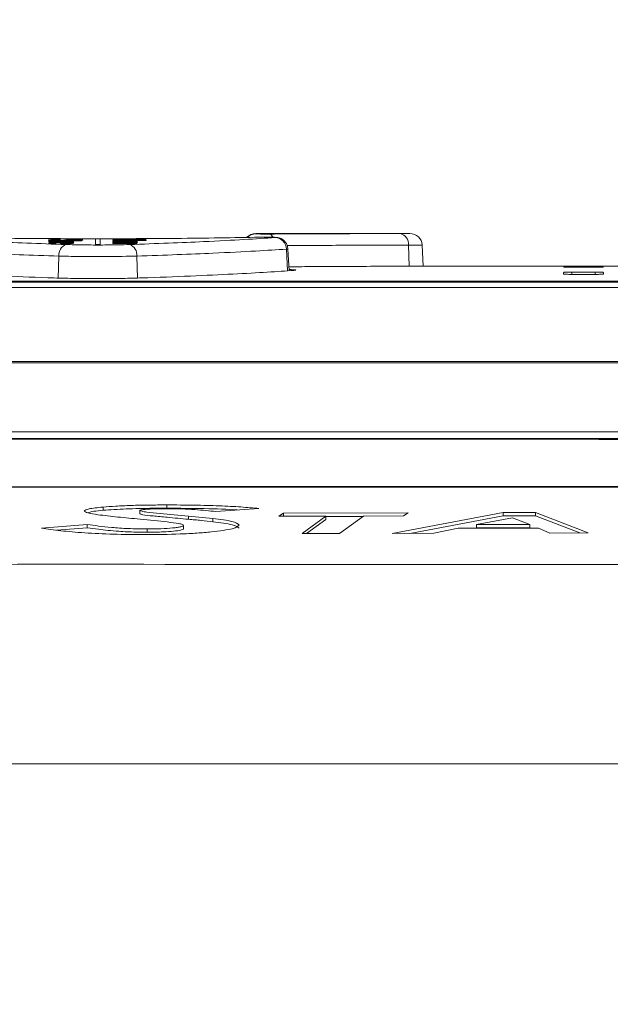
# Model space of a CAD drawing. Header units: millimetres. Extents: x 0 to 2100, y 0 to 1485.
# Tile 62 of 67: x 1432 to 1469, y 464 to 524. Entities that reach past the tile are written whole.
import ezdxf

# ---------------------------------------------------------------- set-up
doc = ezdxf.new("R2010")
doc.units = ezdxf.units.MM
doc.header["$LTSCALE"] = 5
doc.styles.add('SLDTEXTSTYLE1', font='TXT', dxfattribs={"width": 0.75})
doc.dimstyles.new('SLDDIMSTYLE0', dxfattribs={"dimtxt": 12.5, "dimasz": 15, "dimexe": 0, "dimexo": 0.0625, "dimgap": 3.125, "dimtad": 1, "dimdec": 0, "dimrnd": 1e-09, "dimzin": 12, "dimdsep": 46, "dimtxsty": 'SLDTEXTSTYLE1', "dimblk1": 'CLOSED', "dimblk2": 'CLOSED', "dimsah": 1, "dimcen": 0.09, "dimadec": 0, "dimazin": 3, "dimtfac": 1, "dimtofl": 0, "dimtmove": 0, "dimatfit": 3, "dimldrblk": 'CLOSED', "dimfxl": 0, "dimfrac": 2, "dimtolj": 1, "dimtzin": 12, "dimarcsym": 0})

# ---------------------------------------------------------------- blocks, each defined once
blk = doc.blocks.new('_CLOSED')
at = {"color": 0, "linetype": 'ByBlock', "lineweight": -2}
for p, q in [((-1, 0.166667), (0, 0)), ((-1, 0.166667), (-1, -0.166667)), ((0, 0), (-1, -0.166667)), ((0, 0), (-1, 0))]:
    blk.add_line(p, q, dxfattribs=at)
blk = doc.blocks.new('_D_1')
at = {"color": 7, "linetype": 'Continuous', "lineweight": 0}
for p, q in [((897.686, 330.317), (897.686, 573.492)), ((1601.982, 273.385), (1601.982, 573.492)), ((897.686, 568.492), (1601.982, 568.492))]:
    blk.add_line(p, q, dxfattribs=at)
at = {"color": 7, "linetype": 'Continuous', "lineweight": 0, "xscale": 15, "yscale": 15, "rotation": 180.0000000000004}
blk.add_blockref('_CLOSED', (897.686, 568.492), dxfattribs=at)
at = {"color": 7, "linetype": 'Continuous', "lineweight": 0, "xscale": 15, "yscale": 15}
blk.add_blockref('_CLOSED', (1601.982, 568.492), dxfattribs=at)
at = {"color": 7, "linetype": 'Continuous', "lineweight": 0, "insert": (1235.98, 584.606), "char_height": 12.5, "attachment_point": 1, "style": 'SLDTEXTSTYLE1'}
blk.add_mtext('704', dxfattribs=at)

msp = doc.modelspace()

# ---------------------------------------------------------------- linework, layer by layer
at = {"color": 7, "linetype": 'Continuous', "lineweight": 15}
for p, q in [((1446.947, 511.143), (1446.945, 511.116)), ((1456.402, 511.143), (1446.947, 511.143)), ((1455.816, 511.141), (1456.141, 511.142)), ((1434.229, 510.616), (1435.73, 510.616)), ((1434.229, 510.605), (1434.229, 510.616)), ((1435.026, 510.605), (1434.229, 510.605)), ((1435.493, 510.695), (1434.641, 510.695)), ((1434.65, 510.704), (1435.493, 510.704)), ((1434.913, 510.523), (1434.913, 510.57)), ((1434.94, 510.774), (1434.94, 510.764)), ((1435.151, 510.57), (1435.151, 510.534)), ((1435.493, 510.711), (1435.73, 510.711)), ((1435.493, 510.704), (1435.493, 510.711)), ((1435.493, 510.686), (1435.493, 510.695)), ((1435.73, 510.686), (1435.493, 510.686)), ((1435.73, 510.606), (1435.521, 510.606)), ((1435.704, 510.72), (1435.704, 510.731)), ((1435.73, 510.711), (1435.73, 510.704)), ((1435.73, 510.704), (1436.096, 510.704)), ((1435.73, 510.695), (1435.73, 510.686)), ((1436.245, 510.695), (1435.73, 510.695)), ((1435.73, 510.616), (1435.73, 510.606)), ((1437.085, 510.809), (1437.085, 510.476)), ((1437.385, 510.809), (1437.085, 510.809)), ((1437.085, 510.476), (1437.385, 510.476)), ((1437.385, 510.476), (1437.385, 510.809)), ((1438.153, 510.777), (1440.207, 510.777)), ((1438.153, 510.768), (1438.153, 510.777)), ((1439.891, 510.768), (1438.153, 510.768)), ((1438.153, 510.738), (1438.153, 510.749)), ((1438.153, 510.719), (1439.891, 510.719)), ((1438.153, 510.709), (1438.153, 510.719)), ((1440.207, 510.709), (1438.153, 510.709)), ((1438.153, 510.635), (1439.654, 510.635)), ((1438.153, 510.625), (1438.153, 510.635)), ((1438.958, 510.625), (1438.153, 510.625)), ((1438.153, 510.597), (1439.049, 510.597)), ((1438.153, 510.586), (1438.153, 510.597)), ((1439.071, 510.586), (1438.153, 510.586)), ((1438.153, 510.531), (1438.398, 510.531)), ((1438.153, 510.52), (1438.153, 510.531)), ((1439.654, 510.52), (1438.153, 510.52)), ((1438.729, 510.571), (1439.654, 510.571)), ((1438.838, 510.646), (1438.838, 510.688)), ((1439.654, 510.56), (1438.838, 510.56)), ((1438.866, 510.531), (1439.654, 510.531)), ((1439.075, 510.688), (1439.075, 510.657)), ((1439.654, 510.625), (1439.445, 510.625)), ((1439.654, 510.635), (1439.654, 510.625)), ((1439.654, 510.571), (1439.654, 510.56)), ((1439.654, 510.531), (1439.654, 510.52)), ((1440.207, 510.777), (1440.207, 510.763)), ((1440.207, 510.724), (1440.207, 510.709)), ((1457.246, 509.138), (1457.178, 510.434)), ((1448.992, 508.856), (1448.923, 510.189)), ((1476.105, 509.14), (1457.627, 509.14)), ((1465.865, 508.65), (1465.871, 508.75)), ((1465.887, 509.074), (1465.889, 509.107)), ((1467.825, 508.63), (1466.364, 508.63)), ((1466.371, 508.767), (1467.817, 508.767)), ((1467.802, 509.066), (1466.386, 509.066)), ((1466.389, 509.111), (1467.8, 509.111)), ((1468.299, 509.107), (1468.301, 509.074)), ((1468.318, 508.75), (1468.323, 508.65)), ((1394.067, 508.158), (1524.933, 508.158)), ((1524.296, 508.194), (1394.993, 508.194)), ((1395.204, 508.202), (1523.955, 508.202)), ((1524.933, 507.822), (1394.067, 507.822)), ((1388.823, 503.268), (1526.506, 503.268)), ((1526.506, 503.192), (1388.823, 503.192)), ((1388.183, 498.953), (1527.254, 498.953)), ((1437.552, 494.323), (1437.552, 494.123)), ((1439.819, 494.111), (1439.819, 493.911)), ((1441.468, 494.452), (1441.468, 494.252)), ((1444.486, 494.047), (1447.135, 494.233)), ((1444.311, 493.622), (1442.811, 493.772)), ((1442.811, 493.772), (1442.811, 493.571)), ((1444.311, 493.622), (1444.311, 493.421)), ((1448.655, 493.94), (1448.363, 493.756)), ((1448.363, 493.756), (1451.26, 493.762)), ((1456.308, 493.959), (1448.655, 493.94)), ((1448.655, 493.94), (1448.655, 493.739)), ((1451.26, 493.762), (1449.795, 492.692)), ((1450.071, 492.692), (1451.26, 493.561)), ((1451.26, 493.762), (1451.26, 493.561)), ((1451.26, 493.746), (1453.538, 493.751)), ((1452.092, 492.696), (1453.56, 493.768)), ((1453.56, 493.768), (1456.033, 493.775)), ((1462.157, 493.979), (1455.331, 492.702)), ((1456.033, 493.775), (1456.308, 493.959)), ((1456.419, 492.705), (1462.157, 493.778)), ((1460.521, 493.243), (1462.742, 493.654)), ((1464.156, 493.987), (1462.157, 493.979)), ((1462.157, 493.979), (1462.157, 493.778)), ((1462.157, 493.778), (1464.156, 493.786)), ((1462.742, 493.654), (1463.79, 493.253)), ((1467.38, 492.734), (1464.156, 493.987)), ((1464.156, 493.987), (1464.156, 493.786)), ((1464.156, 493.786), (1466.866, 492.733)), ((1436.583, 493.254), (1433.763, 493.026)), ((1434.701, 492.901), (1436.583, 493.053)), ((1436.583, 493.254), (1436.583, 493.053)), ((1440.269, 492.974), (1440.269, 492.773)), ((1442.506, 493.19), (1442.506, 492.989)), ((1457.895, 492.708), (1459.381, 493.017)), ((1459.381, 493.017), (1464.332, 493.032)), ((1463.79, 493.253), (1460.521, 493.243)), ((1460.521, 493.243), (1460.521, 493.041)), ((1460.521, 493.041), (1463.79, 493.052)), ((1463.79, 493.253), (1463.79, 493.052)), ((1464.332, 493.032), (1465.034, 492.727)), ((1449.795, 492.692), (1452.092, 492.696)), ((1455.331, 492.702), (1457.895, 492.708)), ((1465.034, 492.727), (1467.38, 492.734)), ((1153.154, 478.54), (1539.989, 478.54))]:
    msp.add_line(p, q, dxfattribs=at)
at = {"color": 8, "linetype": 'Continuous', "lineweight": 15}
for p, q in [((1456.329, 510.43), (1456.376, 509.135)), ((1434.841, 509.753), (1434.8, 508.404)), ((1439.629, 509.753), (1439.67, 508.404)), ((1448.833, 510.182), (1448.899, 508.85)), ((1465.865, 508.65), (1465.865, 508.65)), ((1465.871, 508.75), (1465.871, 508.648)), ((1465.889, 509.107), (1465.889, 509.073)), ((1466.371, 508.767), (1466.371, 508.63)), ((1466.389, 509.111), (1466.389, 509.066)), ((1467.8, 509.111), (1467.8, 509.066)), ((1467.817, 508.767), (1467.817, 508.63)), ((1468.299, 509.107), (1468.299, 509.073)), ((1468.318, 508.75), (1468.318, 508.648)), ((1468.323, 508.65), (1468.323, 508.65))]:
    msp.add_line(p, q, dxfattribs=at)
at = {"color": 7, "linetype": 'Continuous', "lineweight": 15}
for centre, radius, start, end in [((1446.947, 510.393), 0.75, 90.32044, 136.7343), ((1455.68, 510.502), 0.654, 353.71336, 77.95241), ((1456.429, 510.393), 0.75, 3.4533, 90.18087), ((1435.512, 509.829), 0.675, 109.85551, 186.42073), ((1438.958, 509.829), 0.675, 353.57927, 70.14449), ((1448.101, 510.161), 0.732, 1.66315, 87.51288)]:
    msp.add_arc(centre, radius, start, end, dxfattribs=at)
at = {"color": 8, "linetype": 'Continuous', "lineweight": 15}
for centre, radius, start, end in [((1446.945, 510.366), 0.75, 89.99944, 134.20631), ((1447.726, 510.853), 0.267, 12.99024, 74.42003)]:
    msp.add_arc(centre, radius, start, end, dxfattribs=at)
at = {"color": 7, "linetype": 'Continuous', "lineweight": 15}
for centre, major_axis, ratio, start_param, end_param in [((1640.739, -150.657), (5552.913, 0), 0.119181, 1.607955, 1.607995), ((1437.573, -150.657), (0, 661.8), 0.102073, 0.042891, 0.043281), ((1360.223, -150.657), (1836.494, 0), 0.36036, 1.529694, 1.529818), ((1422.397, -150.657), (0, 661.8), 0.56875, 6.246385, 6.246783), ((1510.976, -150.657), (2111.361, 0), 0.313447, 1.60447, 1.605294), ((1364.806, -150.657), (2098.68, 0), 0.315341, 1.535012, 1.53584), ((1441.189, -150.657), (0, 661.8), 0.102073, 0.03833, 0.03872), ((1510.604, -150.657), (2077.316, 0), 0.318584, 1.604691, 1.605386), ((1366.876, -150.657), (2062.06, 0), 0.320941, 1.535227, 1.535915)]:
    msp.add_ellipse(centre, major_axis=major_axis, ratio=ratio, start_param=start_param, end_param=end_param, dxfattribs=at)
for points, knots in [([(1446.945, 511.116), (1446.952, 511.115), (1446.966, 511.114), (1447.073, 511.112), (1447.23, 511.111), (1447.426, 511.11), (1447.625, 511.11), (1447.745, 511.11), (1447.798, 511.11)], [0, 0, 0, 0, 0.17253, 0.34502, 0.517442, 0.689795, 0.862108, 1, 1, 1, 1]), ([(1447.798, 511.11), (1449.229, 511.117), (1452.141, 511.13), (1454.577, 511.137), (1455.816, 511.141)], [0, 0, 0, 0, 0.49139, 1, 1, 1, 1]), ([(1426.337, 510.892), (1426.909, 510.854), (1428.069, 510.775), (1430.392, 510.656), (1432.822, 510.55), (1434.458, 510.492), (1435.283, 510.463)], [0, 0, 0, 0, 0.287635, 0.583597, 0.790286, 1, 1, 1, 1]), ([(1447.174, 510.912), (1446.37, 510.898), (1444.76, 510.87), (1442.059, 510.839), (1439.239, 510.821), (1436.357, 510.818), (1433.507, 510.831), (1430.378, 510.859), (1428.43, 510.893), (1427.296, 510.912)], [0, 0, 0, 0, 0.135325, 0.270649, 0.405946, 0.541243, 0.676543, 0.811843, 1, 1, 1, 1]), ([(1434.202, 510.745), (1434.209, 510.749), (1434.22, 510.756), (1434.341, 510.765), (1434.509, 510.77), (1434.717, 510.773), (1434.866, 510.774), (1434.94, 510.774)], [0, 0, 0, 0, 0.285705, 0.468117, 0.651273, 0.825428, 1, 1, 1, 1]), ([(1434.812, 510.719), (1434.744, 510.719), (1434.608, 510.719), (1434.432, 510.723), (1434.294, 510.729), (1434.215, 510.737), (1434.206, 510.742), (1434.202, 510.745)], [0, 0, 0, 0, 0.189339, 0.379571, 0.560554, 0.805064, 1, 1, 1, 1]), ([(1434.202, 510.692), (1434.204, 510.694), (1434.207, 510.697), (1434.254, 510.7), (1434.317, 510.703), (1434.453, 510.704), (1434.566, 510.704), (1434.65, 510.704)], [0, 0, 0, 0, 0.223349, 0.358616, 0.494479, 0.620512, 1, 1, 1, 1]), ([(1434.225, 510.685), (1434.222, 510.685), (1434.215, 510.687), (1434.206, 510.689), (1434.204, 510.691), (1434.202, 510.692)], [0, 0, 0, 0, 0.250193, 0.500458, 1, 1, 1, 1]), ([(1434.202, 510.654), (1434.212, 510.658), (1434.229, 510.665), (1434.369, 510.672), (1434.551, 510.677), (1434.766, 510.68), (1434.916, 510.68), (1434.979, 510.68)], [0, 0, 0, 0, 0.261013, 0.438337, 0.615485, 0.836943, 1, 1, 1, 1]), ([(1435, 510.627), (1434.883, 510.627), (1434.696, 510.628), (1434.46, 510.632), (1434.315, 510.638), (1434.22, 510.646), (1434.208, 510.651), (1434.202, 510.654)], [0, 0, 0, 0, 0.292468, 0.468316, 0.644815, 0.812733, 1, 1, 1, 1]), ([(1434.202, 510.551), (1434.211, 510.555), (1434.226, 510.563), (1434.362, 510.572), (1434.53, 510.577), (1434.739, 510.58), (1434.888, 510.58), (1434.967, 510.581)], [0, 0, 0, 0, 0.265568, 0.443254, 0.620944, 0.800205, 1, 1, 1, 1]), ([(1434.65, 510.523), (1434.568, 510.524), (1434.415, 510.527), (1434.273, 510.535), (1434.21, 510.543), (1434.205, 510.548), (1434.202, 510.551)], [0, 0, 0, 0, 0.3067678, 0.5692296, 0.790637, 1, 1, 1, 1]), ([(1434.94, 510.764), (1434.865, 510.764), (1434.744, 510.763), (1434.599, 510.76), (1434.503, 510.756), (1434.447, 510.751), (1434.442, 510.747), (1434.439, 510.745)], [0, 0, 0, 0, 0.2678291, 0.4348479, 0.6016492, 0.8358492, 1, 1, 1, 1]), ([(1434.439, 510.745), (1434.447, 510.742), (1434.458, 510.738), (1434.546, 510.733), (1434.643, 510.73), (1434.733, 510.729), (1434.784, 510.729), (1434.798, 510.729)], [0, 0, 0, 0, 0.387382, 0.576269, 0.767002, 0.936126, 1, 1, 1, 1]), ([(1434.641, 510.695), (1434.617, 510.695), (1434.573, 510.695), (1434.516, 510.694), (1434.479, 510.694), (1434.455, 510.693), (1434.441, 510.691), (1434.44, 510.69), (1434.439, 510.69)], [0, 0, 0, 0, 0.255445, 0.469231, 0.585859, 0.701769, 0.825244, 1, 1, 1, 1]), ([(1434.439, 510.69), (1434.439, 510.689), (1434.44, 510.689), (1434.442, 510.687), (1434.445, 510.686), (1434.446, 510.686)], [0, 0, 0, 0, 0.249902, 0.624756, 1, 1, 1, 1]), ([(1434.98, 510.67), (1434.89, 510.67), (1434.753, 510.67), (1434.587, 510.666), (1434.493, 510.662), (1434.445, 510.658), (1434.441, 510.655), (1434.439, 510.654)], [0, 0, 0, 0, 0.346443, 0.527287, 0.708816, 0.884402, 1, 1, 1, 1]), ([(1434.439, 510.654), (1434.443, 510.652), (1434.451, 510.649), (1434.525, 510.644), (1434.629, 510.64), (1434.786, 510.638), (1434.911, 510.638), (1434.988, 510.638)], [0, 0, 0, 0, 0.179625, 0.360955, 0.522497, 0.703755, 1, 1, 1, 1]), ([(1434.913, 510.57), (1434.842, 510.569), (1434.722, 510.569), (1434.577, 510.565), (1434.486, 510.56), (1434.444, 510.555), (1434.441, 510.552), (1434.439, 510.551)], [0, 0, 0, 0, 0.294832, 0.491094, 0.687559, 0.879512, 1, 1, 1, 1]), ([(1434.439, 510.551), (1434.444, 510.548), (1434.451, 510.544), (1434.52, 510.539), (1434.6, 510.536), (1434.656, 510.535), (1434.676, 510.534)], [0, 0, 0, 0, 0.365962, 0.611978, 0.858355, 1, 1, 1, 1]), ([(1434.798, 510.729), (1434.838, 510.729), (1434.912, 510.729), (1435.006, 510.732), (1435.05, 510.735), (1435.071, 510.736), (1435.075, 510.737)], [0, 0, 0, 0, 0.3123662, 0.5839088, 0.9069146, 1, 1, 1, 1]), ([(1435.309, 510.731), (1435.273, 510.729), (1435.211, 510.725), (1435.061, 510.72), (1434.925, 510.719), (1434.841, 510.719), (1434.812, 510.719)], [0, 0, 0, 0, 0.353574, 0.609386, 0.86599, 1, 1, 1, 1]), ([(1434.981, 510.523), (1434.975, 510.523), (1434.964, 510.523), (1434.942, 510.523), (1434.925, 510.523), (1434.913, 510.523)], [0, 0, 0, 0, 0.250002, 0.500004, 1, 1, 1, 1]), ([(1434.967, 510.581), (1435.088, 510.58), (1435.286, 510.58), (1435.529, 510.574), (1435.677, 510.567), (1435.748, 510.559), (1435.754, 510.554), (1435.756, 510.552)], [0, 0, 0, 0, 0.304994, 0.496591, 0.688529, 0.870395, 1, 1, 1, 1]), ([(1434.979, 510.68), (1435.035, 510.68), (1435.193, 510.68), (1435.419, 510.677), (1435.543, 510.673), (1435.591, 510.671)], [0, 0, 0, 0, 0.252219, 0.70781, 1, 1, 1, 1]), ([(1435.519, 510.654), (1435.515, 510.656), (1435.507, 510.66), (1435.43, 510.664), (1435.316, 510.668), (1435.161, 510.67), (1435.043, 510.67), (1434.98, 510.67)], [0, 0, 0, 0, 0.187641, 0.377305, 0.539788, 0.757344, 1, 1, 1, 1]), ([(1435.756, 510.552), (1435.75, 510.548), (1435.738, 510.542), (1435.624, 510.533), (1435.467, 510.527), (1435.245, 510.523), (1435.077, 510.523), (1434.981, 510.523)], [0, 0, 0, 0, 0.210893, 0.388899, 0.566535, 0.75117, 1, 1, 1, 1]), ([(1434.988, 510.638), (1435.081, 510.638), (1435.222, 510.638), (1435.385, 510.642), (1435.477, 510.646), (1435.516, 510.651), (1435.519, 510.653), (1435.519, 510.654)], [0, 0, 0, 0, 0.360587, 0.547345, 0.734473, 0.917513, 1, 1, 1, 1]), ([(1435.756, 510.654), (1435.746, 510.65), (1435.729, 510.643), (1435.584, 510.635), (1435.41, 510.63), (1435.206, 510.628), (1435.068, 510.627), (1435, 510.627)], [0, 0, 0, 0, 0.263479, 0.450169, 0.636746, 0.823894, 1, 1, 1, 1]), ([(1435.327, 510.604), (1435.303, 510.604), (1435.253, 510.604), (1435.153, 510.605), (1435.077, 510.605), (1435.026, 510.605)], [0, 0, 0, 0, 0.250408, 0.500999, 1, 1, 1, 1]), ([(1435.075, 510.737), (1435.095, 510.739), (1435.135, 510.743), (1435.193, 510.751), (1435.259, 510.757), (1435.303, 510.761)], [0, 0, 0, 0, 0.251075, 0.501344, 1, 1, 1, 1]), ([(1435.519, 510.552), (1435.513, 510.554), (1435.502, 510.559), (1435.409, 510.565), (1435.3, 510.568), (1435.207, 510.569), (1435.159, 510.57), (1435.151, 510.57)], [0, 0, 0, 0, 0.32373, 0.545499, 0.767987, 0.961297, 1, 1, 1, 1]), ([(1435.151, 510.534), (1435.173, 510.534), (1435.217, 510.534), (1435.298, 510.535), (1435.358, 510.537), (1435.39, 510.538), (1435.393, 510.538)], [0, 0, 0, 0, 0.251458, 0.503449, 0.946015, 1, 1, 1, 1]), ([(1435.283, 510.463), (1435.604, 510.455), (1436.248, 510.437), (1437.38, 510.432), (1438.4, 510.441), (1438.951, 510.457), (1439.188, 510.463)], [0, 0, 0, 0, 0.266888, 0.533727, 0.800435, 1, 1, 1, 1]), ([(1435.303, 510.761), (1435.347, 510.764), (1435.419, 510.768), (1435.588, 510.771), (1435.693, 510.771), (1435.747, 510.772)], [0, 0, 0, 0, 0.446785, 0.715503, 1, 1, 1, 1]), ([(1435.584, 510.759), (1435.55, 510.757), (1435.487, 510.753), (1435.438, 510.746), (1435.388, 510.739), (1435.335, 510.734), (1435.309, 510.731)], [0, 0, 0, 0, 0.2460056, 0.4563228, 0.727705, 1, 1, 1, 1]), ([(1435.519, 510.594), (1435.516, 510.595), (1435.511, 510.598), (1435.465, 510.6), (1435.403, 510.602), (1435.353, 510.603), (1435.327, 510.604)], [0, 0, 0, 0, 0.2518399, 0.5054549, 0.7463765, 1, 1, 1, 1]), ([(1435.393, 510.538), (1435.413, 510.539), (1435.464, 510.541), (1435.511, 510.546), (1435.517, 510.55), (1435.519, 510.552)], [0, 0, 0, 0, 0.250013, 0.639912, 1, 1, 1, 1]), ([(1435.458, 510.587), (1435.466, 510.588), (1435.484, 510.589), (1435.511, 510.591), (1435.516, 510.593), (1435.519, 510.594)], [0, 0, 0, 0, 0.252173, 0.505066, 1, 1, 1, 1]), ([(1435.521, 510.606), (1435.55, 510.606), (1435.615, 510.604), (1435.698, 510.601), (1435.748, 510.598), (1435.754, 510.595), (1435.756, 510.594)], [0, 0, 0, 0, 0.251958, 0.558275, 0.780711, 1, 1, 1, 1]), ([(1435.766, 510.762), (1435.749, 510.762), (1435.706, 510.762), (1435.64, 510.761), (1435.603, 510.76), (1435.584, 510.759)], [0, 0, 0, 0, 0.253089, 0.641429, 1, 1, 1, 1]), ([(1435.591, 510.671), (1435.617, 510.67), (1435.688, 510.667), (1435.748, 510.661), (1435.754, 510.656), (1435.756, 510.654)], [0, 0, 0, 0, 0.251682, 0.696805, 1, 1, 1, 1]), ([(1435.756, 510.594), (1435.755, 510.593), (1435.753, 510.591), (1435.734, 510.588), (1435.705, 510.585), (1435.686, 510.584)], [0, 0, 0, 0, 0.251191, 0.5030025, 1, 1, 1, 1]), ([(1435.704, 510.731), (1435.759, 510.731), (1435.851, 510.732), (1435.96, 510.734), (1436.034, 510.738), (1436.068, 510.742), (1436.071, 510.745), (1436.072, 510.747)], [0, 0, 0, 0, 0.250644, 0.419235, 0.588109, 0.818482, 1, 1, 1, 1]), ([(1436.31, 510.747), (1436.3, 510.743), (1436.284, 510.736), (1436.153, 510.728), (1435.998, 510.723), (1435.839, 510.721), (1435.741, 510.721), (1435.704, 510.72)], [0, 0, 0, 0, 0.355181, 0.540295, 0.72676, 0.897817, 1, 1, 1, 1]), ([(1435.747, 510.772), (1435.811, 510.771), (1435.94, 510.771), (1436.105, 510.767), (1436.235, 510.761), (1436.3, 510.755), (1436.307, 510.749), (1436.31, 510.747)], [0, 0, 0, 0, 0.189034, 0.379018, 0.55565, 0.820294, 1, 1, 1, 1]), ([(1436.072, 510.747), (1436.069, 510.75), (1436.063, 510.754), (1435.987, 510.758), (1435.909, 510.761), (1435.829, 510.762), (1435.78, 510.762), (1435.766, 510.762)], [0, 0, 0, 0, 0.415853, 0.584773, 0.753552, 0.930228, 1, 1, 1, 1]), ([(1438.126, 510.672), (1438.135, 510.676), (1438.15, 510.682), (1438.286, 510.69), (1438.454, 510.695), (1438.663, 510.698), (1438.812, 510.698), (1438.891, 510.698)], [0, 0, 0, 0, 0.2655943, 0.4432656, 0.6209415, 0.800216, 1, 1, 1, 1]), ([(1438.574, 510.647), (1438.492, 510.648), (1438.339, 510.65), (1438.197, 510.658), (1438.134, 510.665), (1438.129, 510.669), (1438.126, 510.672)], [0, 0, 0, 0, 0.3068029, 0.5693112, 0.7907125, 1, 1, 1, 1]), ([(1438.126, 510.551), (1438.133, 510.554), (1438.145, 510.559), (1438.222, 510.565), (1438.329, 510.569), (1438.426, 510.57), (1438.485, 510.571), (1438.492, 510.571)], [0, 0, 0, 0, 0.31495, 0.544119, 0.723989, 0.964037, 1, 1, 1, 1]), ([(1438.398, 510.531), (1438.36, 510.532), (1438.273, 510.535), (1438.171, 510.54), (1438.129, 510.546), (1438.127, 510.55), (1438.126, 510.551)], [0, 0, 0, 0, 0.247598, 0.569815, 0.882386, 1, 1, 1, 1]), ([(1438.838, 510.688), (1438.766, 510.688), (1438.646, 510.687), (1438.501, 510.684), (1438.41, 510.68), (1438.368, 510.675), (1438.365, 510.673), (1438.363, 510.672)], [0, 0, 0, 0, 0.2948569, 0.4911235, 0.6875947, 0.8795379, 1, 1, 1, 1]), ([(1438.363, 510.672), (1438.368, 510.669), (1438.375, 510.665), (1438.444, 510.661), (1438.524, 510.658), (1438.58, 510.657), (1438.601, 510.657)], [0, 0, 0, 0, 0.365859, 0.611849, 0.858202, 1, 1, 1, 1]), ([(1438.574, 510.56), (1438.541, 510.559), (1438.481, 510.558), (1438.415, 510.556), (1438.375, 510.552), (1438.365, 510.549), (1438.364, 510.548), (1438.363, 510.548)], [0, 0, 0, 0, 0.269538, 0.487054, 0.704281, 0.945044, 1, 1, 1, 1]), ([(1438.363, 510.548), (1438.369, 510.545), (1438.38, 510.541), (1438.455, 510.536), (1438.561, 510.533), (1438.7, 510.531), (1438.805, 510.531), (1438.866, 510.531)], [0, 0, 0, 0, 0.2075195, 0.4164182, 0.5609154, 0.7475148, 1, 1, 1, 1]), ([(1438.766, 510.747), (1438.74, 510.747), (1438.69, 510.746), (1438.59, 510.745), (1438.514, 510.744), (1438.464, 510.744)], [0, 0, 0, 0, 0.250003, 0.500008, 1, 1, 1, 1]), ([(1438.464, 510.744), (1438.491, 510.743), (1438.546, 510.743), (1438.627, 510.742), (1438.709, 510.741), (1438.763, 510.74), (1438.79, 510.74)], [0, 0, 0, 0, 0.250008, 0.500037, 0.750015, 1, 1, 1, 1]), ([(1438.492, 510.571), (1438.512, 510.571), (1438.551, 510.571), (1438.63, 510.571), (1438.689, 510.571), (1438.729, 510.571)], [0, 0, 0, 0, 0.2503718, 0.5007577, 1, 1, 1, 1]), ([(1438.838, 510.56), (1438.816, 510.56), (1438.771, 510.56), (1438.683, 510.56), (1438.618, 510.56), (1438.574, 510.56)], [0, 0, 0, 0, 0.250411, 0.500861, 1, 1, 1, 1]), ([(1438.905, 510.646), (1438.899, 510.646), (1438.888, 510.646), (1438.866, 510.646), (1438.849, 510.646), (1438.838, 510.646)], [0, 0, 0, 0, 0.250002, 0.500004, 1, 1, 1, 1]), ([(1438.891, 510.698), (1439.012, 510.698), (1439.21, 510.697), (1439.453, 510.692), (1439.601, 510.686), (1439.672, 510.679), (1439.678, 510.674), (1439.681, 510.672)], [0, 0, 0, 0, 0.305017, 0.496624, 0.688572, 0.870431, 1, 1, 1, 1]), ([(1439.681, 510.672), (1439.674, 510.669), (1439.662, 510.663), (1439.548, 510.656), (1439.391, 510.651), (1439.17, 510.647), (1439.002, 510.647), (1438.905, 510.646)], [0, 0, 0, 0, 0.210831, 0.388806, 0.56641, 0.751048, 1, 1, 1, 1]), ([(1439.443, 510.609), (1439.439, 510.611), (1439.43, 510.615), (1439.362, 510.62), (1439.26, 510.623), (1439.124, 510.624), (1439.017, 510.625), (1438.958, 510.625)], [0, 0, 0, 0, 0.203911, 0.410003, 0.546849, 0.746963, 1, 1, 1, 1]), ([(1439.049, 510.597), (1439.1, 510.597), (1439.183, 510.597), (1439.291, 510.598), (1439.363, 510.6), (1439.411, 510.603), (1439.44, 510.606), (1439.442, 510.608), (1439.443, 510.609)], [0, 0, 0, 0, 0.265747, 0.438827, 0.576272, 0.713425, 0.867357, 1, 1, 1, 1]), ([(1439.318, 510.587), (1439.297, 510.587), (1439.256, 510.587), (1439.174, 510.587), (1439.112, 510.586), (1439.071, 510.586)], [0, 0, 0, 0, 0.250658, 0.501038, 1, 1, 1, 1]), ([(1439.443, 510.672), (1439.437, 510.675), (1439.426, 510.679), (1439.333, 510.684), (1439.224, 510.687), (1439.131, 510.688), (1439.083, 510.688), (1439.075, 510.688)], [0, 0, 0, 0, 0.323767, 0.545535, 0.768023, 0.961333, 1, 1, 1, 1]), ([(1439.075, 510.657), (1439.097, 510.657), (1439.141, 510.657), (1439.222, 510.658), (1439.282, 510.659), (1439.314, 510.66), (1439.318, 510.66)], [0, 0, 0, 0, 0.251466, 0.503464, 0.946079, 1, 1, 1, 1]), ([(1439.188, 510.463), (1440, 510.492), (1441.637, 510.549), (1444.041, 510.654), (1446.379, 510.774), (1447.543, 510.852), (1448.133, 510.892)], [0, 0, 0, 0, 0.206688, 0.416403, 0.704036, 1, 1, 1, 1]), ([(1439.318, 510.66), (1439.337, 510.661), (1439.388, 510.663), (1439.435, 510.667), (1439.441, 510.671), (1439.443, 510.672)], [0, 0, 0, 0, 0.2500514, 0.6398955, 1, 1, 1, 1]), ([(1439.681, 510.606), (1439.674, 510.604), (1439.664, 510.599), (1439.593, 510.593), (1439.492, 510.589), (1439.394, 510.588), (1439.331, 510.587), (1439.318, 510.587)], [0, 0, 0, 0, 0.3109936, 0.5281133, 0.7041599, 0.936647, 1, 1, 1, 1]), ([(1439.445, 510.625), (1439.496, 510.623), (1439.598, 510.62), (1439.671, 510.613), (1439.678, 510.608), (1439.681, 510.606)], [0, 0, 0, 0, 0.362942, 0.730048, 1, 1, 1, 1]), ([(1448.915, 510.19), (1448.906, 510.269), (1448.89, 510.422), (1448.776, 510.61), (1448.643, 510.742), (1448.509, 510.825), (1448.391, 510.87), (1448.301, 510.89), (1448.241, 510.898), (1448.181, 510.904), (1448.088, 510.909), (1447.912, 510.913), (1447.665, 510.916), (1447.41, 510.916), (1447.223, 510.914), (1447.146, 510.912), (1447.133, 510.912)], [0, 0, 0, 0, 0.09707, 0.188044, 0.263947, 0.328219, 0.381171, 0.420862, 0.448389, 0.478948, 0.552962, 0.665733, 0.766769, 0.872331, 0.976987, 1, 1, 1, 1]), ([(1448.133, 510.892), (1448.145, 510.893), (1448.179, 510.896), (1448.176, 510.902), (1448.105, 510.907), (1447.97, 510.911), (1447.786, 510.914), (1447.576, 510.916), (1447.359, 510.915), (1447.236, 510.913), (1447.174, 510.912)], [0, 0, 0, 0, 0.076216, 0.208356, 0.340436, 0.472427, 0.604335, 0.736206, 0.86809, 1, 1, 1, 1]), ([(1434.841, 509.753), (1434.005, 509.782), (1432.321, 509.839), (1429.848, 509.944), (1427.442, 510.063), (1426.244, 510.142), (1425.637, 510.182)], [0, 0, 0, 0, 0.206724, 0.416475, 0.704069, 1, 1, 1, 1]), ([(1439.629, 509.753), (1439.339, 509.747), (1438.663, 509.731), (1437.412, 509.722), (1436.025, 509.727), (1435.236, 509.745), (1434.841, 509.753)], [0, 0, 0, 0, 0.199535, 0.466267, 0.73314, 1, 1, 1, 1]), ([(1448.833, 510.182), (1448.245, 510.143), (1447.051, 510.065), (1444.661, 509.946), (1442.161, 509.84), (1440.477, 509.782), (1439.629, 509.753)], [0, 0, 0, 0, 0.2875939, 0.5835247, 0.7902496, 1, 1, 1, 1]), ([(1448.98, 509.099), (1449.507, 509.101), (1450.804, 509.108), (1453.477, 509.122), (1455.393, 509.131), (1456.665, 509.136)], [0, 0, 0, 0, 0.187305, 0.460331, 1, 1, 1, 1]), ([(1456.665, 509.136), (1456.899, 509.137), (1457.365, 509.139), (1457.672, 509.14), (1457.637, 509.14), (1457.627, 509.14)], [0, 0, 0, 0, 0.412662, 0.825357, 1, 1, 1, 1]), ([(1425.163, 508.876), (1425.68, 508.84), (1426.715, 508.767), (1428.905, 508.646), (1431.477, 508.523), (1433.512, 508.448), (1434.54, 508.41)], [0, 0, 0, 0, 0.251847, 0.503694, 0.749284, 1, 1, 1, 1]), ([(1439.917, 508.41), (1440.949, 508.448), (1443.014, 508.525), (1445.583, 508.647), (1447.76, 508.768), (1448.779, 508.84), (1449.294, 508.876)], [0, 0, 0, 0, 0.25185, 0.5037, 0.749289, 1, 1, 1, 1]), ([(1449.294, 508.876), (1449.351, 508.882), (1449.463, 508.894), (1449.346, 508.91), (1449.173, 508.922), (1449.003, 508.926), (1448.989, 508.926)], [0, 0, 0, 0, 0.323765, 0.647514, 0.97023, 1, 1, 1, 1]), ([(1466.364, 508.63), (1466.307, 508.63), (1466.195, 508.631), (1466.045, 508.634), (1465.933, 508.639), (1465.874, 508.645), (1465.868, 508.648), (1465.865, 508.65)], [0, 0, 0, 0, 0.214985, 0.429776, 0.646451, 0.856702, 1, 1, 1, 1]), ([(1465.871, 508.75), (1465.876, 508.752), (1465.888, 508.756), (1465.975, 508.761), (1466.103, 508.765), (1466.243, 508.767), (1466.334, 508.767), (1466.371, 508.767)], [0, 0, 0, 0, 0.215726, 0.431251, 0.648838, 0.860091, 1, 1, 1, 1]), ([(1466.386, 509.066), (1466.33, 509.066), (1466.217, 509.067), (1466.067, 509.068), (1465.955, 509.07), (1465.896, 509.072), (1465.89, 509.073), (1465.887, 509.074)], [0, 0, 0, 0, 0.215598, 0.431005, 0.648187, 0.858738, 1, 1, 1, 1]), ([(1465.889, 509.107), (1465.895, 509.107), (1465.906, 509.108), (1465.993, 509.11), (1466.121, 509.111), (1466.261, 509.111), (1466.352, 509.111), (1466.389, 509.111)], [0, 0, 0, 0, 0.215818, 0.431442, 0.648915, 0.859802, 1, 1, 1, 1]), ([(1467.8, 509.111), (1467.856, 509.111), (1467.969, 509.111), (1468.12, 509.111), (1468.232, 509.109), (1468.29, 509.108), (1468.297, 509.107), (1468.299, 509.107)], [0, 0, 0, 0, 0.2160487, 0.431908, 0.649508, 0.8603735, 1, 1, 1, 1]), ([(1468.301, 509.074), (1468.295, 509.073), (1468.284, 509.071), (1468.197, 509.069), (1468.07, 509.067), (1467.93, 509.066), (1467.838, 509.066), (1467.802, 509.066)], [0, 0, 0, 0, 0.216066, 0.431948, 0.649394, 0.859901, 1, 1, 1, 1]), ([(1467.817, 508.767), (1467.874, 508.767), (1467.987, 508.767), (1468.138, 508.764), (1468.25, 508.759), (1468.309, 508.755), (1468.315, 508.752), (1468.318, 508.75)], [0, 0, 0, 0, 0.2163415, 0.4324921, 0.650423, 0.8616163, 1, 1, 1, 1]), ([(1468.323, 508.65), (1468.317, 508.647), (1468.306, 508.643), (1468.22, 508.637), (1468.092, 508.633), (1467.952, 508.63), (1467.861, 508.63), (1467.825, 508.63)], [0, 0, 0, 0, 0.216475, 0.43278, 0.650287, 0.860398, 1, 1, 1, 1]), ([(1434.54, 508.41), (1434.983, 508.398), (1435.869, 508.373), (1437.427, 508.365), (1438.833, 508.378), (1439.592, 508.401), (1439.917, 508.41)], [0, 0, 0, 0, 0.266833, 0.533677, 0.800486, 1, 1, 1, 1]), ([(1526.267, 498.365), (1523.964, 498.374), (1514.512, 498.41), (1499.605, 498.444), (1481.464, 498.473), (1466.789, 498.488), (1453.384, 498.497), (1441.287, 498.503), (1428.628, 498.508), (1415.813, 498.511), (1402.905, 498.513), (1389.925, 498.515), (1376.963, 498.515), (1364.01, 498.516), (1349.875, 498.516), (1334.541, 498.516), (1319.28, 498.516), (1305.257, 498.515), (1293.899, 498.514), (1283.861, 498.513), (1275.181, 498.512), (1266.447, 498.51), (1257.647, 498.507), (1248.809, 498.504), (1238.422, 498.499), (1226.562, 498.492), (1211.788, 498.479), (1195.667, 498.458), (1181.775, 498.429), (1166.917, 498.387), (1157.891, 498.353), (1151.119, 498.327)], [0, 0, 0, 0, 0.018698, 0.076722, 0.120366, 0.164078, 0.193287, 0.226093, 0.258993, 0.292262, 0.326231, 0.360346, 0.395101, 0.430013, 0.464941, 0.509825, 0.554716, 0.588481, 0.622311, 0.644932, 0.667586, 0.690361, 0.713198, 0.736379, 0.759604, 0.794909, 0.830308, 0.877753, 0.92528, 0.943938, 1, 1, 1, 1]), ([(1151.198, 498.54), (1160.222, 498.54), (1174.979, 498.54), (1195.712, 498.54), (1212.021, 498.54), (1227.234, 498.54), (1241.299, 498.54), (1255.481, 498.54), (1269.697, 498.54), (1283.742, 498.54), (1297.522, 498.54), (1311.048, 498.54), (1324.459, 498.54), (1337.784, 498.54), (1350.747, 498.54), (1363.4, 498.54), (1375.785, 498.54), (1388.266, 498.54), (1401.016, 498.54), (1414.06, 498.54), (1427.34, 498.54), (1440.626, 498.54), (1455.375, 498.54), (1471.524, 498.54), (1489.029, 498.54), (1506.4, 498.54), (1523.664, 498.54), (1535.135, 498.54), (1540.867, 498.54)], [0, 0, 0, 0, 0.071885, 0.117566, 0.163238, 0.198848, 0.234595, 0.270327, 0.305954, 0.341464, 0.376023, 0.410615, 0.445278, 0.479972, 0.514617, 0.546709, 0.578818, 0.610898, 0.642952, 0.676192, 0.709505, 0.74284, 0.776109, 0.820816, 0.865559, 0.910369, 0.95521, 1, 1, 1, 1]), ([(1540.921, 495.54), (1531.259, 495.54), (1516.762, 495.54), (1497.308, 495.54), (1481.782, 495.54), (1465.281, 495.54), (1450.676, 495.54), (1438.907, 495.54), (1430.002, 495.54), (1421.084, 495.54), (1409.874, 495.54), (1396.434, 495.54), (1381.977, 495.54), (1368.713, 495.54), (1352.549, 495.54), (1336.44, 495.54), (1320.219, 495.54), (1307.948, 495.54), (1295.519, 495.54), (1284.306, 495.54), (1274.399, 495.54), (1265.826, 495.54), (1257.236, 495.54), (1248.572, 495.54), (1239.882, 495.54), (1228.246, 495.54), (1213.484, 495.54), (1195.736, 495.54), (1174.828, 495.54), (1160.058, 495.54), (1151.172, 495.54)], [0, 0, 0, 0, 0.074561, 0.111867, 0.149195, 0.193045, 0.237009, 0.259256, 0.281501, 0.303892, 0.326282, 0.366008, 0.405911, 0.437411, 0.468926, 0.531966, 0.563413, 0.594887, 0.626517, 0.658257, 0.679634, 0.701011, 0.722628, 0.744247, 0.766435, 0.788625, 0.833253, 0.880686, 0.928212, 1, 1, 1, 1]), ([(1170.65, 495.688), (1173.088, 495.679), (1181.402, 495.65), (1195.79, 495.624), (1211.955, 495.601), (1226.42, 495.588), (1237.712, 495.581), (1247.732, 495.576), (1256.46, 495.573), (1265.278, 495.57), (1274.181, 495.568), (1283.228, 495.567), (1292.38, 495.566), (1301.621, 495.565), (1310.819, 495.564), (1323.066, 495.564), (1338.274, 495.564), (1354.443, 495.564), (1368.636, 495.564), (1380.808, 495.565), (1393.037, 495.566), (1405.356, 495.567), (1417.9, 495.569), (1430.631, 495.572), (1443.549, 495.577), (1456.558, 495.584), (1469.623, 495.594), (1483.223, 495.609), (1497.32, 495.631), (1516.785, 495.675), (1531.297, 495.731), (1540.976, 495.769)], [0, 0, 0, 0, 0.02076, 0.070793, 0.120902, 0.155011, 0.189199, 0.212257, 0.235358, 0.258772, 0.282254, 0.305879, 0.330529, 0.355182, 0.380009, 0.404839, 0.454822, 0.50483, 0.538207, 0.571592, 0.604474, 0.63751, 0.670649, 0.704487, 0.738451, 0.772988, 0.807749, 0.842562, 0.881875, 0.921217, 1, 1, 1, 1]), ([(1437.552, 494.323), (1437.219, 494.288), (1436.553, 494.216), (1436.451, 494.124), (1436.4, 494.078)], [0, 0, 0, 0, 0.49976, 1, 1, 1, 1]), ([(1436.4, 494.078), (1436.446, 494.039), (1436.538, 493.96), (1437.003, 493.886), (1437.236, 493.849)], [0, 0, 0, 0, 0.500694, 1, 1, 1, 1]), ([(1436.605, 493.974), (1436.709, 494.004), (1436.903, 494.059), (1437.347, 494.103), (1437.552, 494.123)], [0, 0, 0, 0, 0.537945, 1, 1, 1, 1]), ([(1441.468, 494.452), (1441.095, 494.45), (1440.353, 494.447), (1439.277, 494.424), (1438.308, 494.383), (1437.804, 494.343), (1437.552, 494.323)], [0, 0, 0, 0, 0.251423, 0.500436, 0.750641, 1, 1, 1, 1]), ([(1437.552, 494.123), (1437.999, 494.155), (1438.864, 494.217), (1440.341, 494.247), (1441.193, 494.251), (1441.468, 494.252)], [0, 0, 0, 0, 0.420994, 0.813685, 1, 1, 1, 1]), ([(1439.819, 494.111), (1439.827, 494.119), (1439.844, 494.135), (1439.973, 494.164), (1440.304, 494.194), (1440.842, 494.217), (1441.24, 494.22), (1441.441, 494.222)], [0, 0, 0, 0, 0.124568, 0.248936, 0.498984, 0.747096, 1, 1, 1, 1]), ([(1442.811, 493.772), (1442.223, 493.826), (1441.342, 493.907), (1440.339, 493.999), (1439.915, 494.061), (1439.851, 494.094), (1439.819, 494.111)], [0, 0, 0, 0, 0.500814, 0.751003, 0.875773, 1, 1, 1, 1]), ([(1441.441, 494.222), (1441.604, 494.221), (1441.931, 494.218), (1442.547, 494.201), (1443.485, 494.15), (1444.086, 494.088), (1444.486, 494.047)], [0, 0, 0, 0, 0.125181, 0.249981, 0.500016, 1, 1, 1, 1]), ([(1447.135, 494.233), (1446.784, 494.266), (1446.084, 494.331), (1444.729, 494.402), (1443.158, 494.446), (1442.031, 494.45), (1441.468, 494.452)], [0, 0, 0, 0, 0.2509663, 0.5000442, 0.7500782, 1, 1, 1, 1]), ([(1441.468, 494.252), (1442.243, 494.247), (1443.8, 494.237), (1445.264, 494.184), (1445.796, 494.141), (1445.805, 494.14)], [0, 0, 0, 0, 0.493895, 0.991374, 1, 1, 1, 1]), ([(1437.236, 493.849), (1437.633, 493.802), (1438.429, 493.708), (1439.368, 493.62), (1439.838, 493.576)], [0, 0, 0, 0, 0.499629, 1, 1, 1, 1]), ([(1439.819, 493.911), (1439.866, 493.89), (1439.978, 493.839), (1440.666, 493.768), (1441.627, 493.679), (1442.37, 493.612), (1442.811, 493.571)], [0, 0, 0, 0, 0.154378, 0.371729, 0.627308, 1, 1, 1, 1]), ([(1439.838, 493.576), (1440.406, 493.521), (1441.255, 493.439), (1442.149, 493.329), (1442.446, 493.253), (1442.486, 493.211), (1442.506, 493.19)], [0, 0, 0, 0, 0.500753, 0.748671, 0.873604, 1, 1, 1, 1]), ([(1442.811, 493.571), (1442.942, 493.56), (1443.203, 493.536), (1443.712, 493.487), (1444.071, 493.447), (1444.311, 493.421)], [0, 0, 0, 0, 0.250411, 0.500829, 1, 1, 1, 1]), ([(1445.925, 493.218), (1445.833, 493.295), (1445.647, 493.448), (1444.757, 493.564), (1444.311, 493.622)], [0, 0, 0, 0, 0.498972, 1, 1, 1, 1]), ([(1444.311, 493.421), (1444.532, 493.392), (1444.976, 493.334), (1445.706, 493.206), (1445.838, 493.092), (1445.925, 493.017)], [0, 0, 0, 0, 0.254221, 0.508944, 1, 1, 1, 1]), ([(1433.763, 493.026), (1434.139, 492.972), (1434.891, 492.863), (1436.387, 492.729), (1438.171, 492.639), (1439.457, 492.63), (1440.102, 492.625)], [0, 0, 0, 0, 0.248989, 0.498589, 0.748695, 1, 1, 1, 1]), ([(1440.269, 492.974), (1439.87, 492.979), (1439.07, 492.99), (1437.722, 493.088), (1437.038, 493.188), (1436.583, 493.254)], [0, 0, 0, 0, 0.249264, 0.500207, 1, 1, 1, 1]), ([(1436.583, 493.053), (1436.807, 493.02), (1437.351, 492.938), (1438.321, 492.836), (1439.422, 492.78), (1440.037, 492.775), (1440.269, 492.773)], [0, 0, 0, 0, 0.25343, 0.615182, 0.854442, 1, 1, 1, 1]), ([(1440.102, 492.625), (1440.851, 492.632), (1441.978, 492.643), (1443.337, 492.717), (1444.235, 492.793), (1444.976, 492.886), (1445.741, 493.026), (1445.851, 493.141), (1445.925, 493.218)], [0, 0, 0, 0, 0.249516, 0.375199, 0.50032, 0.625859, 0.75059, 1, 1, 1, 1]), ([(1442.506, 493.19), (1442.475, 493.162), (1442.429, 493.118), (1442.126, 493.068), (1441.744, 493.024), (1441.123, 492.983), (1440.554, 492.977), (1440.269, 492.974)], [0, 0, 0, 0, 0.247687, 0.373041, 0.498629, 0.748683, 1, 1, 1, 1]), ([(1440.269, 492.773), (1440.61, 492.777), (1441.204, 492.784), (1441.906, 492.837), (1442.366, 492.899), (1442.483, 492.955), (1442.502, 492.984), (1442.506, 492.989)], [0, 0, 0, 0, 0.299072, 0.521614, 0.744208, 0.952085, 1, 1, 1, 1]), ([(1161.26, 490.788), (1172.37, 490.765), (1194.846, 490.717), (1228.976, 490.579), (1263.618, 490.471), (1298.348, 490.501), (1332.828, 490.652), (1369.213, 490.773), (1407.966, 490.799), (1449.009, 490.804), (1490.017, 490.784), (1517.205, 490.742), (1530.693, 490.721)], [0, 0, 0, 0, 0.09022, 0.18253, 0.277185, 0.371533, 0.464531, 0.557207, 0.667016, 0.779215, 0.890478, 1, 1, 1, 1])]:
    msp.add_open_spline(points, degree=3, knots=knots, dxfattribs=at)
at = {"color": 8, "linetype": 'Continuous', "lineweight": 15}
for points, knots in [([(1456.141, 511.142), (1456.165, 511.142), (1456.324, 511.142), (1456.428, 511.143), (1456.408, 511.143), (1456.402, 511.143)], [0, 0, 0, 0, 0.110132, 0.737268, 1, 1, 1, 1]), ([(1456.329, 510.43), (1455.104, 510.427), (1452.836, 510.42), (1450.122, 510.408), (1448.876, 510.403)], [0, 0, 0, 0, 0.540719, 1, 1, 1, 1]), ([(1457.141, 510.432), (1457.15, 510.432), (1457.18, 510.432), (1456.92, 510.431), (1456.526, 510.431), (1456.329, 510.43)], [0, 0, 0, 0, 0.172789, 0.586395, 1, 1, 1, 1]), ([(1448.903, 510.188), (1448.908, 510.187), (1448.918, 510.185), (1448.863, 510.183), (1448.833, 510.182)], [0, 0, 0, 0, 0.464001, 1, 1, 1, 1])]:
    msp.add_open_spline(points, degree=3, knots=knots, dxfattribs=at)

# ---------------------------------------------------------------- dimensions: what is measured, and where the dimension line sits
at = {"color": 7, "linetype": 'Continuous', "lineweight": 0}
dim = msp.add_linear_dim(base=(1601.982, 568.492), p1=(897.686, 325.317), p2=(1601.982, 268.385), dimstyle='SLDDIMSTYLE0', dxfattribs=at)
dim.commit()
dim.dimension.update_dxf_attribs({"geometry": '_D_1', "text_midpoint": (1249.834, 568.492), "dimtype": 160})

doc.saveas('drawing.dxf')
